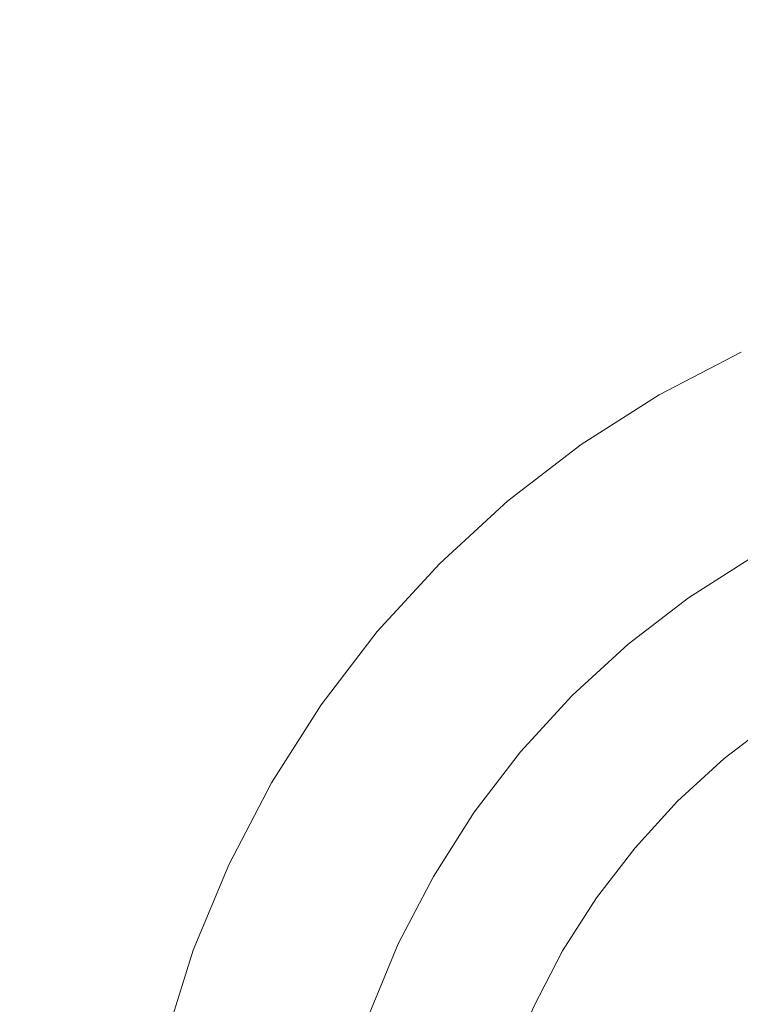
# Model space of a CAD drawing. Header units: millimetres. Extents: x 1865 to 2161, y 1201 to 1385.
# Tile 27 of 40: x 2087 to 2097, y 1233 to 1246. Entities that reach past the tile are written whole.
import ezdxf

# ---------------------------------------------------------------- set-up
doc = ezdxf.new("R2010")
doc.units = ezdxf.units.MM
doc.header["$LTSCALE"] = 25.4
doc.layers.add('Lighting-Moving Light', color=7, linetype='Continuous', lineweight=5)

# ---------------------------------------------------------------- blocks, each defined once
blk = doc.blocks.new('Group-1')
at = {"layer": 'Lighting-Moving Light', "color": 7, "linetype": 'Continuous', "lineweight": 5, "transparency": 33554687}
for points in [[(-107.035, -87.035, -16.5), (107.035, -87.035, -16.5), (107.035, 87.035, -16.5), (-107.035, 87.035, -16.5)], [(103.5, -83.5, -108.466), (-103.5, -83.5, -108.466), (-103.5, 83.5, -108.466), (103.5, 83.5, -108.466)]]:
    blk.add_3dface(points, dxfattribs=at)
for points, invisible_edges in [([(81.97, -52.532, -16.465), (83, -51.876, -16.465), (84.083, -51.312, -16.465), (90, -64, -16.465)], 12), ([(84.083, -51.312, -16.465), (83, -51.876, -16.465), (84.236, -54.016, -1.637), (85.128, -53.552, -1.637)], 10), ([(83, -51.876, -16.465), (81.97, -52.532, -16.465), (83.388, -54.556, -1.637), (84.236, -54.016, -1.637)], 10), ([(80.101, -54.101, -16.465), (81.001, -53.275, -16.465), (81.97, -52.532, -16.465), (90, -64, -16.465)], 12), ([(81.97, -52.532, -16.465), (81.001, -53.275, -16.465), (82.59, -55.169, -1.637), (83.388, -54.556, -1.637)], 10), ([(81.001, -53.275, -16.465), (80.101, -54.101, -16.465), (81.848, -55.848, -1.637), (82.59, -55.169, -1.637)], 10), ([(78.532, -55.97, -16.465), (79.275, -55.001, -16.465), (80.101, -54.101, -16.465), (90, -64, -16.465)], 12), ([(80.101, -54.101, -16.465), (79.275, -55.001, -16.465), (81.169, -56.59, -1.637), (81.848, -55.848, -1.637)], 10), ([(83.407, -54.584, -1.475), (84.253, -54.045, -1.475), (84.236, -54.016, -1.637), (83.388, -54.556, -1.637)], 11), ([(83.434, -54.623, -1.316), (84.276, -54.086, -1.316), (84.253, -54.045, -1.475), (83.407, -54.584, -1.475)], 15), ([(83.468, -54.672, -1.162), (84.306, -54.138, -1.162), (84.276, -54.086, -1.316), (83.434, -54.623, -1.316)], 15), ([(83.51, -54.731, -1.014), (84.343, -54.201, -1.014), (84.306, -54.138, -1.162), (83.468, -54.672, -1.162)], 15), ([(83.559, -54.801, -0.872), (84.385, -54.274, -0.872), (84.343, -54.201, -1.014), (83.51, -54.731, -1.014)], 15), ([(83.614, -54.879, -0.737), (84.433, -54.358, -0.737), (84.385, -54.274, -0.872), (83.559, -54.801, -0.872)], 15), ([(83.675, -54.967, -0.611), (84.486, -54.45, -0.611), (84.433, -54.358, -0.737), (83.614, -54.879, -0.737)], 15), ([(83.742, -55.063, -0.494), (84.545, -54.551, -0.494), (84.486, -54.45, -0.611), (83.675, -54.967, -0.611)], 15), ([(82.611, -55.195, -1.475), (83.407, -54.584, -1.475), (83.388, -54.556, -1.637), (82.59, -55.169, -1.637)], 11), ([(82.642, -55.231, -1.316), (83.434, -54.623, -1.316), (83.407, -54.584, -1.475), (82.611, -55.195, -1.475)], 15), ([(82.68, -55.277, -1.162), (83.468, -54.672, -1.162), (83.434, -54.623, -1.316), (82.642, -55.231, -1.316)], 15), ([(83.814, -55.166, -0.387), (84.608, -54.661, -0.387), (84.545, -54.551, -0.494), (83.742, -55.063, -0.494)], 15), ([(82.727, -55.332, -1.014), (83.51, -54.731, -1.014), (83.468, -54.672, -1.162), (82.68, -55.277, -1.162)], 15), ([(82.781, -55.397, -0.872), (83.559, -54.801, -0.872), (83.51, -54.731, -1.014), (82.727, -55.332, -1.014)], 15), ([(83.892, -55.276, -0.291), (84.675, -54.777, -0.291), (84.608, -54.661, -0.387), (83.814, -55.166, -0.387)], 15), ([(82.843, -55.471, -0.737), (83.614, -54.879, -0.737), (83.559, -54.801, -0.872), (82.781, -55.397, -0.872)], 15), ([(82.912, -55.553, -0.611), (83.675, -54.967, -0.611), (83.614, -54.879, -0.737), (82.843, -55.471, -0.737)], 15), ([(83.973, -55.393, -0.206), (84.746, -54.9, -0.206), (84.675, -54.777, -0.291), (83.892, -55.276, -0.291)], 15), ([(79.275, -55.001, -16.465), (78.532, -55.97, -16.465), (80.556, -57.388, -1.637), (81.169, -56.59, -1.637)], 10), ([(82.987, -55.642, -0.494), (83.742, -55.063, -0.494), (83.675, -54.967, -0.611), (82.912, -55.553, -0.611)], 15), ([(84.058, -55.514, -0.134), (84.82, -55.029, -0.134), (84.746, -54.9, -0.206), (83.973, -55.393, -0.206)], 15), ([(83.068, -55.739, -0.387), (83.814, -55.166, -0.387), (83.742, -55.063, -0.494), (82.987, -55.642, -0.494)], 15), ([(84.147, -55.64, -0.074), (84.897, -55.162, -0.074), (84.82, -55.029, -0.134), (84.058, -55.514, -0.134)], 15), ([(81.872, -55.872, -1.475), (82.611, -55.195, -1.475), (82.59, -55.169, -1.637), (81.848, -55.848, -1.637)], 11), ([(81.905, -55.905, -1.316), (82.642, -55.231, -1.316), (82.611, -55.195, -1.475), (81.872, -55.872, -1.475)], 15), ([(81.948, -55.948, -1.162), (82.68, -55.277, -1.162), (82.642, -55.231, -1.316), (81.905, -55.905, -1.316)], 15), ([(81.999, -55.999, -1.014), (82.727, -55.332, -1.014), (82.68, -55.277, -1.162), (81.948, -55.948, -1.162)], 15), ([(83.154, -55.842, -0.291), (83.892, -55.276, -0.291), (83.814, -55.166, -0.387), (83.068, -55.739, -0.387)], 15), ([(83.246, -55.951, -0.206), (83.973, -55.393, -0.206), (83.892, -55.276, -0.291), (83.154, -55.842, -0.291)], 15), ([(82.059, -56.059, -0.872), (82.781, -55.397, -0.872), (82.727, -55.332, -1.014), (81.999, -55.999, -1.014)], 15), ([(82.127, -56.127, -0.737), (82.843, -55.471, -0.737), (82.781, -55.397, -0.872), (82.059, -56.059, -0.872)], 15), ([(83.341, -56.064, -0.134), (84.058, -55.514, -0.134), (83.973, -55.393, -0.206), (83.246, -55.951, -0.206)], 15), ([(82.202, -56.202, -0.611), (82.912, -55.553, -0.611), (82.843, -55.471, -0.737), (82.127, -56.127, -0.737)], 15), ([(83.44, -56.182, -0.074), (84.147, -55.64, -0.074), (84.058, -55.514, -0.134), (83.341, -56.064, -0.134)], 15), ([(82.285, -56.285, -0.494), (82.987, -55.642, -0.494), (82.912, -55.553, -0.611), (82.202, -56.202, -0.611)], 15), ([(82.374, -56.374, -0.387), (83.068, -55.739, -0.387), (82.987, -55.642, -0.494), (82.285, -56.285, -0.494)], 15), ([(83.542, -56.304, -0.027), (84.237, -55.77, -0.027), (84.147, -55.64, -0.074), (83.44, -56.182, -0.074)], 15), ([(82.469, -56.469, -0.291), (83.154, -55.842, -0.291), (83.068, -55.739, -0.387), (82.374, -56.374, -0.387)], 15), ([(83.646, -56.428, 0.007), (84.33, -55.903, 0.007), (84.237, -55.77, -0.027), (83.542, -56.304, -0.027)], 15), ([(81.195, -56.611, -1.475), (81.872, -55.872, -1.475), (81.848, -55.848, -1.637), (81.169, -56.59, -1.637)], 11), ([(81.231, -56.642, -1.316), (81.905, -55.905, -1.316), (81.872, -55.872, -1.475), (81.195, -56.611, -1.475)], 15), ([(81.277, -56.68, -1.162), (81.948, -55.948, -1.162), (81.905, -55.905, -1.316), (81.231, -56.642, -1.316)], 15), ([(82.57, -56.57, -0.206), (83.246, -55.951, -0.206), (83.154, -55.842, -0.291), (82.469, -56.469, -0.291)], 15), ([(83.752, -56.553, 0.028), (84.424, -56.037, 0.028), (84.33, -55.903, 0.007), (83.646, -56.428, 0.007)], 15), ([(77.312, -58.083, -16.465), (77.876, -57, -16.465), (78.532, -55.97, -16.465), (90, -64, -16.465)], 12), ([(78.532, -55.97, -16.465), (77.876, -57, -16.465), (80.016, -58.236, -1.637), (80.556, -57.388, -1.637)], 10), ([(81.332, -56.727, -1.014), (81.999, -55.999, -1.014), (81.948, -55.948, -1.162), (81.277, -56.68, -1.162)], 15), ([(81.397, -56.781, -0.872), (82.059, -56.059, -0.872), (81.999, -55.999, -1.014), (81.332, -56.727, -1.014)], 15), ([(81.471, -56.843, -0.737), (82.127, -56.127, -0.737), (82.059, -56.059, -0.872), (81.397, -56.781, -0.872)], 15), ([(82.675, -56.675, -0.134), (83.341, -56.064, -0.134), (83.246, -55.951, -0.206), (82.57, -56.57, -0.206)], 15), ([(83.858, -56.68, 0.035), (84.519, -56.172, 0.035), (84.424, -56.037, 0.028), (83.752, -56.553, 0.028)], 14), ([(81.553, -56.912, -0.611), (82.202, -56.202, -0.611), (82.127, -56.127, -0.737), (81.471, -56.843, -0.737)], 15), ([(82.784, -56.784, -0.074), (83.44, -56.182, -0.074), (83.341, -56.064, -0.134), (82.675, -56.675, -0.134)], 15), ([(82.896, -56.896, -0.027), (83.542, -56.304, -0.027), (83.44, -56.182, -0.074), (82.784, -56.784, -0.074)], 15), ([(84.519, -56.172, 0.035), (83.858, -56.68, 0.035), (83.243, -57.243, 0.035), (90, -64, 0.035)], 12), ([(81.642, -56.987, -0.494), (82.285, -56.285, -0.494), (82.202, -56.202, -0.611), (81.553, -56.912, -0.611)], 15), ([(81.739, -57.068, -0.387), (82.374, -56.374, -0.387), (82.285, -56.285, -0.494), (81.642, -56.987, -0.494)], 15), ([(83.01, -57.01, 0.007), (83.646, -56.428, 0.007), (83.542, -56.304, -0.027), (82.896, -56.896, -0.027)], 15), ([(81.842, -57.154, -0.291), (82.469, -56.469, -0.291), (82.374, -56.374, -0.387), (81.739, -57.068, -0.387)], 15), ([(83.126, -57.126, 0.028), (83.752, -56.553, 0.028), (83.646, -56.428, 0.007), (83.01, -57.01, 0.007)], 15), ([(81.951, -57.246, -0.206), (82.57, -56.57, -0.206), (82.469, -56.469, -0.291), (81.842, -57.154, -0.291)], 15), ([(82.064, -57.341, -0.134), (82.675, -56.675, -0.134), (82.57, -56.57, -0.206), (81.951, -57.246, -0.206)], 15), ([(83.243, -57.243, 0.035), (83.858, -56.68, 0.035), (83.752, -56.553, 0.028), (83.126, -57.126, 0.028)], 14), ([(80.584, -57.407, -1.475), (81.195, -56.611, -1.475), (81.169, -56.59, -1.637), (80.556, -57.388, -1.637)], 11), ([(80.623, -57.434, -1.316), (81.231, -56.642, -1.316), (81.195, -56.611, -1.475), (80.584, -57.407, -1.475)], 15), ([(80.672, -57.468, -1.162), (81.277, -56.68, -1.162), (81.231, -56.642, -1.316), (80.623, -57.434, -1.316)], 15), ([(80.731, -57.51, -1.014), (81.332, -56.727, -1.014), (81.277, -56.68, -1.162), (80.672, -57.468, -1.162)], 15), ([(82.182, -57.44, -0.074), (82.784, -56.784, -0.074), (82.675, -56.675, -0.134), (82.064, -57.341, -0.134)], 15), ([(80.801, -57.559, -0.872), (81.397, -56.781, -0.872), (81.332, -56.727, -1.014), (80.731, -57.51, -1.014)], 15), ([(80.879, -57.614, -0.737), (81.471, -56.843, -0.737), (81.397, -56.781, -0.872), (80.801, -57.559, -0.872)], 15), ([(82.304, -57.542, -0.027), (82.896, -56.896, -0.027), (82.784, -56.784, -0.074), (82.182, -57.44, -0.074)], 15), ([(80.967, -57.675, -0.611), (81.553, -56.912, -0.611), (81.471, -56.843, -0.737), (80.879, -57.614, -0.737)], 15), ([(81.063, -57.742, -0.494), (81.642, -56.987, -0.494), (81.553, -56.912, -0.611), (80.967, -57.675, -0.611)], 15), ([(82.428, -57.646, 0.007), (83.01, -57.01, 0.007), (82.896, -56.896, -0.027), (82.304, -57.542, -0.027)], 15), ([(77.876, -57, -16.465), (77.312, -58.083, -16.465), (79.552, -59.128, -1.637), (80.016, -58.236, -1.637)], 10), ([(81.166, -57.814, -0.387), (81.739, -57.068, -0.387), (81.642, -56.987, -0.494), (81.063, -57.742, -0.494)], 15), ([(81.276, -57.892, -0.291), (81.842, -57.154, -0.291), (81.739, -57.068, -0.387), (81.166, -57.814, -0.387)], 15), ([(82.553, -57.752, 0.028), (83.126, -57.126, 0.028), (83.01, -57.01, 0.007), (82.428, -57.646, 0.007)], 15), ([(81.393, -57.973, -0.206), (81.951, -57.246, -0.206), (81.842, -57.154, -0.291), (81.276, -57.892, -0.291)], 15), ([(82.68, -57.858, 0.035), (83.243, -57.243, 0.035), (83.126, -57.126, 0.028), (82.553, -57.752, 0.028)], 14), ([(81.514, -58.058, -0.134), (82.064, -57.341, -0.134), (81.951, -57.246, -0.206), (81.393, -57.973, -0.206)], 15), ([(81.64, -58.147, -0.074), (82.182, -57.44, -0.074), (82.064, -57.341, -0.134), (81.514, -58.058, -0.134)], 15), ([(83.243, -57.243, 0.035), (82.68, -57.858, 0.035), (82.172, -58.519, 0.035), (90, -64, 0.035)], 12), ([(80.045, -58.253, -1.475), (80.584, -57.407, -1.475), (80.556, -57.388, -1.637), (80.016, -58.236, -1.637)], 11), ([(80.086, -58.276, -1.316), (80.623, -57.434, -1.316), (80.584, -57.407, -1.475), (80.045, -58.253, -1.475)], 15), ([(80.138, -58.306, -1.162), (80.672, -57.468, -1.162), (80.623, -57.434, -1.316), (80.086, -58.276, -1.316)], 15), ([(80.201, -58.343, -1.014), (80.731, -57.51, -1.014), (80.672, -57.468, -1.162), (80.138, -58.306, -1.162)], 15), ([(81.77, -58.237, -0.027), (82.304, -57.542, -0.027), (82.182, -57.44, -0.074), (81.64, -58.147, -0.074)], 15), ([(80.274, -58.385, -0.872), (80.801, -57.559, -0.872), (80.731, -57.51, -1.014), (80.201, -58.343, -1.014)], 15), ([(80.358, -58.433, -0.737), (80.879, -57.614, -0.737), (80.801, -57.559, -0.872), (80.274, -58.385, -0.872)], 15), ([(80.45, -58.486, -0.611), (80.967, -57.675, -0.611), (80.879, -57.614, -0.737), (80.358, -58.433, -0.737)], 15), ([(81.903, -58.33, 0.007), (82.428, -57.646, 0.007), (82.304, -57.542, -0.027), (81.77, -58.237, -0.027)], 15), ([(80.551, -58.545, -0.494), (81.063, -57.742, -0.494), (80.967, -57.675, -0.611), (80.45, -58.486, -0.611)], 15), ([(80.661, -58.608, -0.387), (81.166, -57.814, -0.387), (81.063, -57.742, -0.494), (80.551, -58.545, -0.494)], 15), ([(82.037, -58.424, 0.028), (82.553, -57.752, 0.028), (82.428, -57.646, 0.007), (81.903, -58.33, 0.007)], 15), ([(80.777, -58.675, -0.291), (81.276, -57.892, -0.291), (81.166, -57.814, -0.387), (80.661, -58.608, -0.387)], 15), ([(82.172, -58.519, 0.035), (82.68, -57.858, 0.035), (82.553, -57.752, 0.028), (82.037, -58.424, 0.028)], 14), ([(80.9, -58.746, -0.206), (81.393, -57.973, -0.206), (81.276, -57.892, -0.291), (80.777, -58.675, -0.291)], 15), ([(81.029, -58.82, -0.134), (81.514, -58.058, -0.134), (81.393, -57.973, -0.206), (80.9, -58.746, -0.206)], 15), ([(76.477, -60.377, -16.465), (76.844, -59.212, -16.465), (77.312, -58.083, -16.465), (90, -64, -16.465)], 12), ([(77.312, -58.083, -16.465), (76.844, -59.212, -16.465), (79.167, -60.057, -1.637), (79.552, -59.128, -1.637)], 10), ([(81.162, -58.897, -0.074), (81.64, -58.147, -0.074), (81.514, -58.058, -0.134), (81.029, -58.82, -0.134)], 15), ([(79.582, -59.142, -1.475), (80.045, -58.253, -1.475), (80.016, -58.236, -1.637), (79.552, -59.128, -1.637)], 11), ([(79.625, -59.162, -1.316), (80.086, -58.276, -1.316), (80.045, -58.253, -1.475), (79.582, -59.142, -1.475)], 15), ([(81.299, -58.977, -0.027), (81.77, -58.237, -0.027), (81.64, -58.147, -0.074), (81.162, -58.897, -0.074)], 15), ([(81.439, -59.058, 0.007), (81.903, -58.33, 0.007), (81.77, -58.237, -0.027), (81.299, -58.977, -0.027)], 15), ([(79.679, -59.187, -1.162), (80.138, -58.306, -1.162), (80.086, -58.276, -1.316), (79.625, -59.162, -1.316)], 15), ([(79.745, -59.218, -1.014), (80.201, -58.343, -1.014), (80.138, -58.306, -1.162), (79.679, -59.187, -1.162)], 15), ([(79.822, -59.254, -0.872), (80.274, -58.385, -0.872), (80.201, -58.343, -1.014), (79.745, -59.218, -1.014)], 15), ([(79.909, -59.294, -0.737), (80.358, -58.433, -0.737), (80.274, -58.385, -0.872), (79.822, -59.254, -0.872)], 15), ([(81.581, -59.14, 0.028), (82.037, -58.424, 0.028), (81.903, -58.33, 0.007), (81.439, -59.058, 0.007)], 15), ([(80.006, -59.34, -0.611), (80.45, -58.486, -0.611), (80.358, -58.433, -0.737), (79.909, -59.294, -0.737)], 15), ([(80.112, -59.389, -0.494), (80.551, -58.545, -0.494), (80.45, -58.486, -0.611), (80.006, -59.34, -0.611)], 15), ([(82.172, -58.519, 0.035), (81.724, -59.222, 0.035), (81.34, -59.962, 0.035), (90, -64, 0.035)], 12), ([(81.724, -59.222, 0.035), (82.172, -58.519, 0.035), (82.037, -58.424, 0.028), (81.581, -59.14, 0.028)], 14), ([(80.226, -59.442, -0.387), (80.661, -58.608, -0.387), (80.551, -58.545, -0.494), (80.112, -59.389, -0.494)], 15), ([(80.348, -59.499, -0.291), (80.777, -58.675, -0.291), (80.661, -58.608, -0.387), (80.226, -59.442, -0.387)], 15), ([(80.477, -59.559, -0.206), (80.9, -58.746, -0.206), (80.777, -58.675, -0.291), (80.348, -59.499, -0.291)], 15), ([(80.611, -59.622, -0.134), (81.029, -58.82, -0.134), (80.9, -58.746, -0.206), (80.477, -59.559, -0.206)], 15), ([(80.751, -59.687, -0.074), (81.162, -58.897, -0.074), (81.029, -58.82, -0.134), (80.611, -59.622, -0.134)], 15), ([(80.895, -59.754, -0.027), (81.299, -58.977, -0.027), (81.162, -58.897, -0.074), (80.751, -59.687, -0.074)], 15), ([(81.041, -59.822, 0.007), (81.439, -59.058, 0.007), (81.299, -58.977, -0.027), (80.895, -59.754, -0.027)], 15), ([(79.199, -60.069, -1.475), (79.582, -59.142, -1.475), (79.552, -59.128, -1.637), (79.167, -60.057, -1.637)], 11), ([(79.243, -60.085, -1.316), (79.625, -59.162, -1.316), (79.582, -59.142, -1.475), (79.199, -60.069, -1.475)], 15), ([(79.299, -60.105, -1.162), (79.679, -59.187, -1.162), (79.625, -59.162, -1.316), (79.243, -60.085, -1.316)], 15), ([(81.19, -59.892, 0.028), (81.581, -59.14, 0.028), (81.439, -59.058, 0.007), (81.041, -59.822, 0.007)], 15), ([(81.34, -59.962, 0.035), (81.724, -59.222, 0.035), (81.581, -59.14, 0.028), (81.19, -59.892, 0.028)], 14), ([(76.844, -59.212, -16.465), (76.477, -60.377, -16.465), (78.864, -61.016, -1.637), (79.167, -60.057, -1.637)], 10), ([(79.368, -60.13, -1.014), (79.745, -59.218, -1.014), (79.679, -59.187, -1.162), (79.299, -60.105, -1.162)], 15), ([(79.447, -60.159, -0.872), (79.822, -59.254, -0.872), (79.745, -59.218, -1.014), (79.368, -60.13, -1.014)], 15), ([(79.537, -60.192, -0.737), (79.909, -59.294, -0.737), (79.822, -59.254, -0.872), (79.447, -60.159, -0.872)], 15), ([(79.638, -60.228, -0.611), (80.006, -59.34, -0.611), (79.909, -59.294, -0.737), (79.537, -60.192, -0.737)], 15), ([(79.748, -60.268, -0.494), (80.112, -59.389, -0.494), (80.006, -59.34, -0.611), (79.638, -60.228, -0.611)], 15), ([(79.866, -60.312, -0.387), (80.226, -59.442, -0.387), (80.112, -59.389, -0.494), (79.748, -60.268, -0.494)], 15), ([(79.992, -60.358, -0.291), (80.348, -59.499, -0.291), (80.226, -59.442, -0.387), (79.866, -60.312, -0.387)], 15), ([(80.126, -60.406, -0.206), (80.477, -59.559, -0.206), (80.348, -59.499, -0.291), (79.992, -60.358, -0.291)], 15), ([(80.265, -60.457, -0.134), (80.611, -59.622, -0.134), (80.477, -59.559, -0.206), (80.126, -60.406, -0.206)], 15), ([(80.41, -60.51, -0.074), (80.751, -59.687, -0.074), (80.611, -59.622, -0.134), (80.265, -60.457, -0.134)], 15), ([(80.559, -60.564, -0.027), (80.895, -59.754, -0.027), (80.751, -59.687, -0.074), (80.41, -60.51, -0.074)], 15), ([(80.711, -60.619, 0.007), (81.041, -59.822, 0.007), (80.895, -59.754, -0.027), (80.559, -60.564, -0.027)], 15), ([(80.865, -60.675, 0.028), (81.19, -59.892, 0.028), (81.041, -59.822, 0.007), (80.711, -60.619, 0.007)], 15), ([(81.021, -60.732, 0.035), (81.34, -59.962, 0.035), (81.19, -59.892, 0.028), (80.865, -60.675, 0.028)], 14)]:
    blk.add_3dface(points, dxfattribs=dict(at, invisible_edges=invisible_edges))
at = {"layer": 'Lighting-Moving Light', "color": 0, "flags": 1}
for tag in ['Yoke', '3D_Symbol_Name', 'Weight', 'Weight', 'Wattage', 'Candlepower', 'Body', 'Model_Name', 'Beam_Angle', 'Field_Angle', 'Remarks', 'Beam_Angle_2', 'Field_Angle_2', 'Num_Channels', 'Frame_Size', 'Device_Type', 'FixtureID', 'Frame_Size', 'Base', 'Lens', 'Inst_Type', 'Lamp']:
    blk.add_attdef(tag, (-144.25, -164.904), '', height=0.18, dxfattribs=at)

msp = doc.modelspace()

# ---------------------------------------------------------------- block references
at = {"layer": 'Lighting-Moving Light', "color": 7, "transparency": 33554687}
msp.add_blockref('Group-1', (2012.623, 1292.88), dxfattribs=at)

doc.saveas('drawing.dxf')
